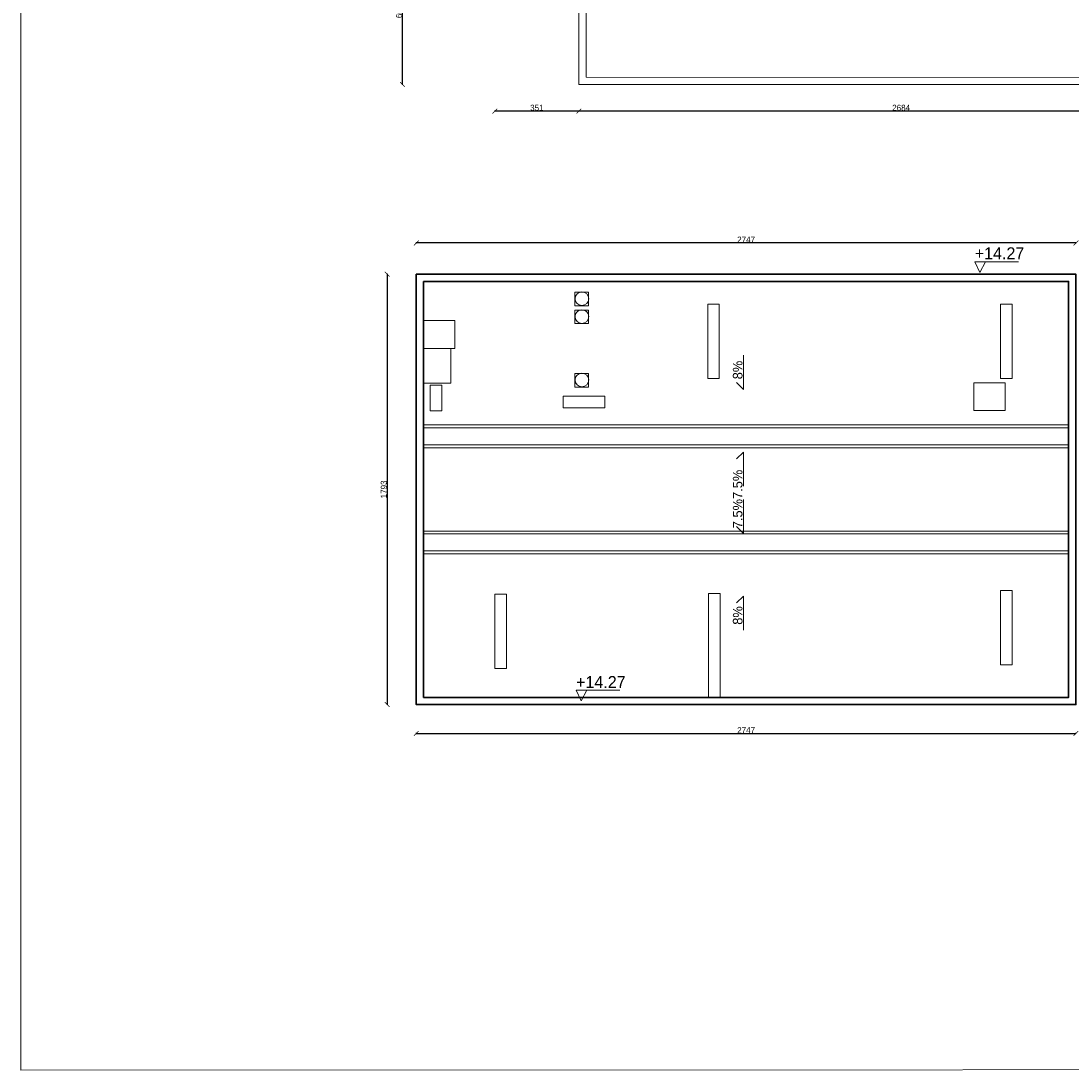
# Model space of a CAD drawing. Header units: centimetres. Extents: x -17621 to 77377, y -18613 to 66.
# Tile 167 of 173: x 61688 to 66061, y -18592 to -14221. Entities that reach past the tile are written whole.
import ezdxf

# ---------------------------------------------------------------- set-up
doc = ezdxf.new("R2010")
doc.units = ezdxf.units.CM
doc.layers.add('0-wymiarowanie rys.CAD', color=5, linetype='Continuous', lineweight=0, true_color=0x0000ff)
for name, color, linetype in [('PDF3_WIDOKOWA', 7, 'Continuous'), ('PDF5_A070 WYMIARY', 7, 'Continuous'), ('PDF5_A210 ŚCIANY ZEWNĘTRZNE', 7, 'Continuous'), ('PDF5_A710 OZNACZENIA KOMUNIKACJI', 7, 'Continuous'), ('PDF5_Text', 7, 'Continuous'), ('PDF5_WIDOKOWA', 7, 'Continuous')]:
    doc.layers.add(name, color=color, linetype=linetype)
doc.styles.add('PDF Century Gothic', font='GOTHIC.TTF')
doc.dimstyles.new('ISO-25', dxfattribs={"dimtxt": 25, "dimasz": 20, "dimexe": 0.6, "dimexo": 0.375, "dimtad": 1, "dimdec": 0, "dimtxsty": 'PDF Century Gothic', "dimblk": 'ARCHTICK', "dimcen": 2.5, "dimadec": 1, "dimazin": 0, "dimtfac": 1, "dimtdec": 0, "dimtmove": 0, "dimatfit": 3, "dimldrblk": 'ARCHTICK', "dimfxl": 2, "dimfxlon": 1, "dimarcsym": 0})

# ---------------------------------------------------------------- blocks, each defined once
blk = doc.blocks.new('_ArchTick')
at = {"color": 0, "linetype": 'ByBlock', "const_width": 0.15}
blk.add_lwpolyline([(-0.5, -0.5), (0.5, 0.5)], dxfattribs=at)
blk = doc.blocks.new('*D1112')
at = {"layer": '0-wymiarowanie rys.CAD', "color": 0, "linetype": 'Continuous', "lineweight": -2, "transparency": 16777216}
for p, q in [((63334.5, -17187.5), (63334.5, -17190.1)), ((63334.5, -17189.5), (66081.9, -17189.5)), ((66081.9, -17187.5), (66081.9, -17190.1))]:
    blk.add_line(p, q, dxfattribs=at)
at = {"layer": 'Defpoints', "color": 0, "linetype": 'Continuous', "transparency": 16777216}
for p in [(63334.5, -17069.1), (66081.9, -17069.1), (66081.9, -17189.5)]:
    blk.add_point(p, dxfattribs=at)
at = {"layer": '0-wymiarowanie rys.CAD', "color": 0, "linetype": 'Continuous', "lineweight": -2, "transparency": 16777216, "xscale": 20, "yscale": 20, "zscale": 20, "rotation": 180}
blk.add_blockref('_ArchTick', (63334.5, -17189.5), dxfattribs=at)
at = {"layer": '0-wymiarowanie rys.CAD', "color": 0, "linetype": 'Continuous', "lineweight": -2, "transparency": 16777216, "xscale": 20, "yscale": 20, "zscale": 20}
blk.add_blockref('_ArchTick', (66081.9, -17189.5), dxfattribs=at)
at = {"layer": '0-wymiarowanie rys.CAD', "color": 0, "linetype": 'Continuous', "transparency": 16777216, "insert": (64708.2, -17175.7), "char_height": 25, "attachment_point": 5, "style": 'PDF Century Gothic'}
blk.add_mtext('2747', dxfattribs=at)
blk = doc.blocks.new('*D1132')
at = {"layer": '0-wymiarowanie rys.CAD', "color": 0, "linetype": 'Continuous', "lineweight": -2, "transparency": 16777216}
for p, q in [((63334.5, -15147.3), (63334.5, -15144.7)), ((66081.9, -15145.3), (63334.5, -15145.3)), ((66081.9, -15147.3), (66081.9, -15144.7))]:
    blk.add_line(p, q, dxfattribs=at)
at = {"layer": 'Defpoints', "color": 0, "linetype": 'Continuous', "transparency": 16777216}
for p in [(63334.5, -15145.3), (63334.5, -15275.9), (66081.9, -15275.9)]:
    blk.add_point(p, dxfattribs=at)
at = {"layer": '0-wymiarowanie rys.CAD', "color": 0, "linetype": 'Continuous', "lineweight": -2, "transparency": 16777216, "xscale": 20, "yscale": 20, "zscale": 20, "rotation": 180}
blk.add_blockref('_ArchTick', (63334.5, -15145.3), dxfattribs=at)
at = {"layer": '0-wymiarowanie rys.CAD', "color": 0, "linetype": 'Continuous', "lineweight": -2, "transparency": 16777216, "xscale": 20, "yscale": 20, "zscale": 20}
blk.add_blockref('_ArchTick', (66081.9, -15145.3), dxfattribs=at)
at = {"layer": '0-wymiarowanie rys.CAD', "color": 0, "linetype": 'Continuous', "transparency": 16777216, "insert": (64708.2, -15131.6), "char_height": 25, "attachment_point": 5, "style": 'PDF Century Gothic'}
blk.add_mtext('2747', dxfattribs=at)
blk = doc.blocks.new('*D1133')
at = {"layer": '0-wymiarowanie rys.CAD', "color": 0, "linetype": 'Continuous', "lineweight": -2, "transparency": 16777216}
for p, q in [((63215, -15275.9), (63212.4, -15275.9)), ((63213, -15275.9), (63213, -17069.1)), ((63215, -17069.1), (63212.4, -17069.1))]:
    blk.add_line(p, q, dxfattribs=at)
at = {"layer": 'Defpoints', "color": 0, "linetype": 'Continuous', "transparency": 16777216}
for p in [(63334.5, -15275.9), (63213, -17069.1), (63334.5, -17069.1)]:
    blk.add_point(p, dxfattribs=at)
at = {"layer": '0-wymiarowanie rys.CAD', "color": 0, "linetype": 'Continuous', "lineweight": -2, "transparency": 16777216, "xscale": 20, "yscale": 20, "zscale": 20}
for p, rotation in [((63213, -15275.9), 90), ((63213, -17069.1), 270)]:
    blk.add_blockref('_ArchTick', p, dxfattribs=dict(at, rotation=rotation))
at = {"layer": '0-wymiarowanie rys.CAD', "color": 0, "linetype": 'Continuous', "transparency": 16777216, "insert": (63199.2, -16172.5), "char_height": 25, "attachment_point": 5, "rotation": 90, "style": 'PDF Century Gothic'}
blk.add_mtext('1793', dxfattribs=at)
blk = doc.blocks.new('*D1145')
at = {"layer": '0-wymiarowanie rys.CAD', "color": 0, "linetype": 'Continuous', "lineweight": -2, "transparency": 16777216}
for p, q in [((64011.8, -14594.1), (64011.8, -14596.7)), ((66695.7, -14596.1), (64011.8, -14596.1)), ((66695.7, -14594.1), (66695.7, -14596.7))]:
    blk.add_line(p, q, dxfattribs=at)
at = {"layer": 'Defpoints', "color": 0, "linetype": 'Continuous', "transparency": 16777216}
for p in [(64011.8, -14485.1), (66695.7, -14485.1), (64011.8, -14596.1)]:
    blk.add_point(p, dxfattribs=at)
at = {"layer": '0-wymiarowanie rys.CAD', "color": 0, "linetype": 'Continuous', "lineweight": -2, "transparency": 16777216, "xscale": 20, "yscale": 20, "zscale": 20, "rotation": 180}
blk.add_blockref('_ArchTick', (64011.8, -14596.1), dxfattribs=at)
at = {"layer": '0-wymiarowanie rys.CAD', "color": 0, "linetype": 'Continuous', "lineweight": -2, "transparency": 16777216, "xscale": 20, "yscale": 20, "zscale": 20}
blk.add_blockref('_ArchTick', (66695.7, -14596.1), dxfattribs=at)
at = {"layer": '0-wymiarowanie rys.CAD', "color": 0, "linetype": 'Continuous', "transparency": 16777216, "insert": (65353.8, -14582.3), "char_height": 25, "attachment_point": 5, "style": 'PDF Century Gothic'}
blk.add_mtext('2684', dxfattribs=at)
blk = doc.blocks.new('*D1146')
at = {"layer": '0-wymiarowanie rys.CAD', "color": 0, "linetype": 'Continuous', "lineweight": -2, "transparency": 16777216}
for p, q in [((63661.3, -14594.1), (63661.3, -14596.7)), ((64011.8, -14596.1), (63661.3, -14596.1)), ((64011.8, -14594.1), (64011.8, -14596.7))]:
    blk.add_line(p, q, dxfattribs=at)
at = {"layer": 'Defpoints', "color": 0, "linetype": 'Continuous', "transparency": 16777216}
for p in [(63661.3, -13876.3), (64011.8, -13876.3), (63661.3, -14596.1)]:
    blk.add_point(p, dxfattribs=at)
at = {"layer": '0-wymiarowanie rys.CAD', "color": 0, "linetype": 'Continuous', "lineweight": -2, "transparency": 16777216, "xscale": 20, "yscale": 20, "zscale": 20, "rotation": 180}
blk.add_blockref('_ArchTick', (63661.3, -14596.1), dxfattribs=at)
at = {"layer": '0-wymiarowanie rys.CAD', "color": 0, "linetype": 'Continuous', "lineweight": -2, "transparency": 16777216, "xscale": 20, "yscale": 20, "zscale": 20}
blk.add_blockref('_ArchTick', (64011.8, -14596.1), dxfattribs=at)
at = {"layer": '0-wymiarowanie rys.CAD', "color": 0, "linetype": 'Continuous', "transparency": 16777216, "insert": (63836.5, -14582.3), "char_height": 25, "attachment_point": 5, "style": 'PDF Century Gothic'}
blk.add_mtext('351', dxfattribs=at)
blk = doc.blocks.new('*D1147')
at = {"layer": '0-wymiarowanie rys.CAD', "color": 0, "linetype": 'Continuous', "lineweight": -2, "transparency": 16777216}
for p, q in [((63278.5, -13876.3), (63275.9, -13876.3)), ((63276.5, -14485.1), (63276.5, -13876.3)), ((63278.5, -14485.1), (63275.9, -14485.1))]:
    blk.add_line(p, q, dxfattribs=at)
at = {"layer": 'Defpoints', "color": 0, "linetype": 'Continuous', "transparency": 16777216}
for p in [(63276.5, -13876.3), (63754.4, -13876.3), (63754.4, -14485.1)]:
    blk.add_point(p, dxfattribs=at)
at = {"layer": '0-wymiarowanie rys.CAD', "color": 0, "linetype": 'Continuous', "lineweight": -2, "transparency": 16777216, "xscale": 20, "yscale": 20, "zscale": 20}
for p, rotation in [((63276.5, -13876.3), 90), ((63276.5, -14485.1), 270)]:
    blk.add_blockref('_ArchTick', p, dxfattribs=dict(at, rotation=rotation))
at = {"layer": '0-wymiarowanie rys.CAD', "color": 0, "linetype": 'Continuous', "transparency": 16777216, "insert": (63262.8, -14180.7), "char_height": 25, "attachment_point": 5, "rotation": 90, "style": 'PDF Century Gothic'}
blk.add_mtext('609', dxfattribs=at)

msp = doc.modelspace()

# ---------------------------------------------------------------- linework, layer by layer
at = {"layer": 'PDF3_WIDOKOWA', "color": 7, "lineweight": 5, "true_color": 0xffffff}
msp.add_lwpolyline([(61688.1, -18591.8), (61688.1, -5667.4), (77376.9, -5662.4), (77376.9, -18586.8)], close=True, dxfattribs=at)
at = {"layer": 'PDF5_A070 WYMIARY', "lineweight": 0}
for points in [[(64696.8, -15613.7), (64696.8, -15755.9), (64668, -15727.1)], [(64696.8, -16158.9), (64696.8, -16016.7), (64668, -16045.5)], [(64696.8, -16214), (64696.8, -16356.2), (64668, -16327.4)], [(64696.8, -16759.2), (64696.8, -16617), (64668, -16645.8)]]:
    msp.add_lwpolyline(points, dxfattribs=at)
at = {"layer": 'PDF5_A210 ŚCIANY ZEWNĘTRZNE', "lineweight": 30}
for points in [[(63334.5, -15275.9), (66081.9, -15275.9), (66081.9, -17069.1), (63334.5, -17069.1)], [(63365, -15305.5), (66051.4, -15305.5), (66051.4, -17039.5), (63365, -17039.5)]]:
    msp.add_lwpolyline(points, close=True, dxfattribs=at)
at = {"layer": 'PDF5_A710 OZNACZENIA KOMUNIKACJI', "lineweight": 5}
for points in [[(65660, -15223.5), (65704.9, -15223.5), (65660, -15223.5), (65682, -15268.4), (65704.9, -15223.5), (65660, -15223.5), (65682, -15268.4), (65704.9, -15223.5), (65842.1, -15223.5)], [(63999.7, -17009.1), (64044.6, -17009.1), (63999.7, -17009.1), (64021.7, -17054), (64044.6, -17009.1), (63999.7, -17009.1), (64021.7, -17054), (64044.6, -17009.1), (64182.6, -17009.1)]]:
    msp.add_lwpolyline(points, dxfattribs=at)
at = {"layer": 'PDF5_WIDOKOWA', "lineweight": 5}
msp.add_lwpolyline([(66695.7, -14485.1), (64011.8, -14485.1), (64011.8, -13876.3), (63661.3, -13876.3), (63661.3, -11024.8), (63691.8, -11024.8), (63691.8, -13845.9), (64041.4, -13845.9), (64041.4, -14454.6), (66695.7, -14455.5)], dxfattribs=at)
for points in [[(63334.5, -15275.9), (66081.9, -15275.9), (66081.9, -17069.1), (63334.5, -17069.1)], [(64051.6, -15407.1), (63994.9, -15407.1), (63994.9, -15350.4), (64051.6, -15350.4)], [(64051.6, -15481.6), (63994.9, -15481.6), (63994.9, -15424.9), (64051.6, -15424.9)], [(64548.6, -15400.3), (64596, -15400.3), (64596, -15710.2), (64548.6, -15710.2)], [(65767.8, -15400.3), (65816, -15400.3), (65816, -15710.2), (65767.8, -15710.2)], [(63495.3, -15468.9), (63365, -15468.9), (63365, -15584.9), (63495.3, -15584.9)], [(63478.4, -15729.7), (63365, -15729.7), (63365, -15584.9), (63478.4, -15584.9)], [(64051.6, -15745.8), (63994.9, -15745.8), (63994.9, -15689), (64051.6, -15689)], [(63392.1, -15738.2), (63440.3, -15738.2), (63440.3, -15845.7), (63392.1, -15845.7)], [(65656.9, -15728), (65786.4, -15728), (65786.4, -15844), (65656.9, -15844)], [(63945.8, -15783.9), (64120.2, -15783.9), (64120.2, -15832.1), (63945.8, -15832.1)], [(66051.4, -15916), (63365, -15916), (63365, -15903.3), (66051.4, -15903.3)], [(66051.4, -15998.9), (63365, -15998.9), (63365, -15987.1), (66051.4, -15987.1)], [(66051.4, -16346.1), (63365, -16346.1), (63365, -16357.9), (66051.4, -16357.9)], [(66051.4, -16429), (63365, -16429), (63365, -16440.9), (66051.4, -16440.9)], [(63661.3, -16609.4), (63709.5, -16609.4), (63709.5, -16919.2), (63661.3, -16919.2)], [(64552, -16606.8), (64599.4, -16606.8), (64599.4, -17039.5), (64552, -17039.5)], [(65767.8, -16593.3), (65816, -16593.3), (65816, -16903.2), (65767.8, -16903.2)]]:
    msp.add_lwpolyline(points, close=True, dxfattribs=at)
for centre in [(64024.2, -15377.8), (64024.2, -15452.3), (64024.2, -15716.5)]:
    msp.add_circle(centre, 28.4, dxfattribs=at)

# ---------------------------------------------------------------- texts
at = {"layer": 'PDF5_Text', "char_height": 50, "attachment_point": 4, "style": 'PDF Century Gothic'}
for insert in [(65660.2, -15188.7), (63999.8, -16975.2)]:
    msp.add_mtext('+14.27', dxfattribs=dict(at, insert=insert))
at = {"layer": 'PDF5_Text', "char_height": 40, "attachment_point": 4, "rotation": 90, "style": 'PDF Century Gothic'}
for s, insert in [('8%', (64673.1, -15713.6)), ('7.5%7.5%', (64673.1, -16334.3)), ('8%', (64673.1, -16736.4))]:
    msp.add_mtext(s, dxfattribs=dict(at, insert=insert))

# ---------------------------------------------------------------- dimensions: what is measured, and where the dimension line sits
at = {"layer": '0-wymiarowanie rys.CAD', "linetype": 'Continuous'}
for base, p1, p2, picture, middle in [((63276.5, -13876.3), (63754.4, -14485.1), (63754.4, -13876.3), '*D1147', (63262.8, -14180.7)), ((63213, -17069.1), (63334.5, -15275.9), (63334.5, -17069.1), '*D1133', (63199.2, -16172.5))]:
    dim = msp.add_linear_dim(base=base, p1=p1, p2=p2, angle=90, dimstyle='ISO-25', dxfattribs=at)
    dim.commit()
    dim.dimension.update_dxf_attribs({"geometry": picture, "text_midpoint": middle})
for base, p1, p2, picture, middle in [((63661.2902, -14596.1001), (64011.8081, -13876.3433), (63661.2902, -13876.3433), '*D1146', (63836.5491, -14582.3463)), ((64011.8, -14596.1), (66695.7, -14485.1), (64011.8, -14485.1), '*D1145', (65353.8, -14582.3)), ((63334.5, -15145.3), (66081.9, -15275.9), (63334.5, -15275.9), '*D1132', (64708.2, -15131.6)), ((66081.9, -17189.5), (63334.5, -17069.1), (66081.9, -17069.1), '*D1112', (64708.2, -17175.7))]:
    dim = msp.add_linear_dim(base=base, p1=p1, p2=p2, dimstyle='ISO-25', dxfattribs=at)
    dim.commit()
    dim.dimension.update_dxf_attribs({"geometry": picture, "text_midpoint": middle})

doc.saveas('drawing.dxf')
